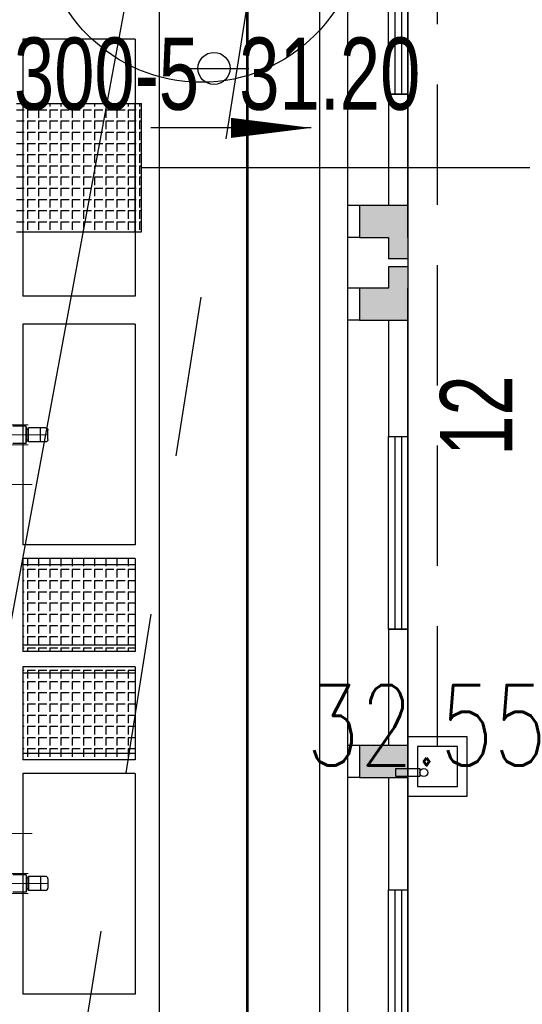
# Model space of a CAD drawing. Header units: millimetres. Extents: x 1371 to 38096, y 232 to 174236.
# Tile 56 of 84: x 19113.13 to 19119.39, y 87069.5 to 87081.77. Entities that reach past the tile are written whole.
import ezdxf

# ---------------------------------------------------------------- set-up
doc = ezdxf.new("R2010")
doc.units = ezdxf.units.MM
doc.header["$LTSCALE"] = 10
for name, pattern in [('CENTER', [50.800000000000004, 31.75, -6.35, 6.35, -6.35]), ('CONTINOUS', [0]), ('DASHED', [0.75, 0.5, -0.25]), ('X6', [2, 1, -1])]:
    doc.linetypes.add(name, pattern=pattern)
for name, color, linetype in [('00辅助-不打印', 241, 'Continuous'), ('0提标-单体内线', 31, 'Continuous'), ('0提标-单体编号-平面图', 3, 'Continuous'), ('0提标-管-放空管', 3, '放空管'), ('0提标-管-污水管标注', 2, 'CONTINOUS'), ('0提标-管-雨水连管', 3, 'DASHED'), ('DLSS', 30, 'Continuous'), ('GCD', 8, 'Continuous'), ('KZD', 1, 'Continuous'), ('LOCKUP', 7, 'Continuous'), ('LVTRY', 21, 'Continuous'), ('电力', 180, 'Continuous')]:
    doc.layers.add(name, color=color, linetype=linetype)
doc.layers.add('01', color=7, linetype='Continuous', lineweight=30)
doc.layers.add('02', color=1, linetype='CENTER', lineweight=5)
doc.styles.add('gx', font='txt', dxfattribs={"width": 0.75})
doc.styles.add('HZ', font='rs.shx', dxfattribs={"width": 0.8, "bigfont": 'hztxt.shx'})
doc.styles.add('SMEDI', font='smsim1.shx', dxfattribs={"width": 0.75, "bigfont": 'smfs.shx'})
doc.styles.add('SMEDI1', font='smsim.shx', dxfattribs={"width": 0.75, "bigfont": 'smfs.shx'})
doc.linetypes.add('放空管', pattern='A,0.8,-0.15,["FK",gx,S=0.1,R=0,X=-0.1,Y=-0.05],-0.1', length=1.05)
pattern_1 = [(2.197154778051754e-15, (-501.7121293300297, 20.98136594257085), (0, 0.1397), [0.1016, -0.0381]), (90, (-501.7121293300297, 20.98136594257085), (-0.1397, 8.554157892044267e-18), [0.1016, -0.0381])]

# ---------------------------------------------------------------- blocks, each defined once
blk = doc.blocks.new('*U325')
at = {"layer": 'DLSS', "color": 8, "linetype": 'X6', "ltscale": 0.2, "flags": 128}
blk.add_lwpolyline([(19103.917, 87005.20599999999), (19106.068, 87019.45599999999), (19111.658, 87054.70199999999), (19119.028, 87101.32800000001), (19123.154, 87141.485)], dxfattribs=at)
blk.add_lwpolyline([(19128.901, 86983.109, -0.0060076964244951), (19126.48173902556, 86983.88815086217, -0.0095959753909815), (19124.983, 86984.423, -0.0037721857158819), (19120.9144065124, 86985.99878390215, -0.0235094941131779), (19120.276, 86986.287, -0.0582437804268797), (19118.92156606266, 86987.18884642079, -0.0321175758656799), (19116.804, 86989.234, -0.0045114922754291), (19116.0439602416, 86990.08404408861, -0.0035329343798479), (19115.091, 86991.185, -0.0163191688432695), (19113.47308722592, 86993.21143858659, -0.0177274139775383), (19112.114, 86995.17399999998, -0.0721618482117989), (19111.05814796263, 86997.49979589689, -0.0436386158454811), (19110.243, 87001.63, -0.0158526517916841), (19109.99826999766, 87004.84674178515, -0.0456436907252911), (19110.051, 87005.968, -0.0043644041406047), (19110.64180693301, 87009.95959866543, -0.0014957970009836), (19112.502, 87021.585, -6.09135781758e-05), (19116.8898542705, 87048.47040330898, -0.0003605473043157), (19117.635, 87053.01199999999, -0.0007622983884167), (19118.14099731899, 87056.05324569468, 0.0001413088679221), (19120.891, 87072.45599999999, 0.0044629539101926), (19121.6660487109, 87077.3551093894, 0.0020080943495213), (19123.24749999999, 87088.2645), (19123.24749999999, 87088.2645), (19123.24749999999, 87088.2645), (19123.24749999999, 87088.2645)], format="xyb", dxfattribs=at)
at = {"layer": 'GCD', "linetype": 'Continuous', "ltscale": 0.3, "style": 'HZ', "width": 0.8}
blk.add_text('32.55', height=1, dxfattribs=at).set_placement((19116.69615178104, 87072.47658954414))
blk = doc.blocks.new('A$C4B842C2A')
at = {"layer": '00辅助-不打印'}
blk.add_lwpolyline([(0.001027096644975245, 16250.00113034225), (52850.00102709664, 16250.00113034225), (52850.00102709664, 250.0018932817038), (0.001027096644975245, 250.0018932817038)], close=True, dxfattribs=at)
at = {"layer": 'LVTRY'}
blk.add_lwpolyline([(35189.39282927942, 16400.00036740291), (35289.39282927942, 16400.00036740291), (35289.39282927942, 16100.00036740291), (35189.39282927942, 16100.00036740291)], close=True, dxfattribs=at)
blk.add_circle((35239.39282927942, 16450.00036740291), 50, dxfattribs=at)
blk = doc.blocks.new('$TCHSYS$WIN2D')
for p, q in [((-0.5, 0.5), (0.5, 0.5)), ((-0.5, 0.5), (-0.4999999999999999, -0.5)), ((0.5, 0.5), (0.4999999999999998, -0.5)), ((0.5, 0.1666666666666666), (-0.5, 0.1666666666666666)), ((0.5, -0.1666666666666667), (-0.5, -0.1666666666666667)), ((-0.4999999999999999, -0.5), (0.5, -0.5))]:
    blk.add_line(p, q)
blk = doc.blocks.new('A$C57FD7230')
at = {"layer": '01', "color": 5, "linetype": 'ByBlock', "lineweight": 30}
for p, q in [((562.4999999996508, 1131.450000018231), (677.4999999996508, 1131.450000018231)), ((532.4999999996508, 1101.450000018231), (532.4999999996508, 889.4500000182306)), ((532.4999999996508, 1041.450000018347), (707.4999999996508, 1041.450000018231)), ((707.4999999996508, 1101.450000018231), (707.4999999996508, 889.4500000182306)), ((512.4999999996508, 859.4500000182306), (512.4999999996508, 694.6688695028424)), ((512.4999999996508, 859.4500000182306), (727.4999999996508, 859.4500000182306)), ((532.4999999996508, 889.4500000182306), (707.4999999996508, 889.4500000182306)), ((532.4999999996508, 869.4500000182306), (532.4999999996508, 859.4500000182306)), ((532.4999999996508, 869.4500000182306), (707.4999999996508, 869.4500000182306)), ((552.4999999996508, 889.4500000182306), (552.4999999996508, 869.4500000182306)), ((687.4999999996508, 889.4500000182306), (687.4999999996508, 869.4500000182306)), ((707.4999999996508, 869.4500000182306), (707.4999999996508, 859.4500000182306)), ((727.4999999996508, 859.4500000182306), (727.4999999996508, 694.6688695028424))]:
    blk.add_line(p, q, dxfattribs=at)
for centre, start, end in [((562.4999999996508, 1101.450000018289), 90, 180), ((677.4999999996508, 1101.450000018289), 0, 90)]:
    blk.add_arc(centre, 30, start, end, dxfattribs=at)
at = {"layer": '02', "color": 5, "linetype": 'ByBlock', "lineweight": 5, "ltscale": 5}
for p, q in [((619.9999999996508, 198.4499999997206), (619.9999999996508, 1131.450000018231)), ((-2.328306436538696e-10, 934.7724131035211), (0, -7632.170022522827)), ((494.9999999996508, 340.0000000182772), (494.9999999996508, 887.4500000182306)), ((744.9999999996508, 340.0000000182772), (744.9999999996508, 887.4500000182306))]:
    blk.add_line(p, q, dxfattribs=at)
blk = doc.blocks.new('A$C586E4C5F')
at = {"layer": '0提标-单体内线'}
for points in [[(-22.7300000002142, 17.89999923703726), (-22.33000000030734, 17.89999923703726), (-22.33000000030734, 18.49999923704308), (-22.7300000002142, 18.49999923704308)], [(-22.33000000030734, 18.49999923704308), (-22.33000000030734, 18.2599992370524), (-22.06500000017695, 18.2599992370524), (-22.06500000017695, 18.49999923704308)], [(-21.69999999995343, 18.2599992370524), (-21.69999999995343, 18.49999923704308), (-21.96500000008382, 18.49999923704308), (-21.96500000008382, 18.2599992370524)], [(-21.69999999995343, 17.89999923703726), (-21.30000000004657, 17.89999923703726), (-21.30000000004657, 18.49999923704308), (-21.69999999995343, 18.49999923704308)], [(-16.00000000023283, 17.89999923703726), (-15.5999999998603, 17.89999923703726), (-15.5999999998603, 18.49999923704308), (-16.00000000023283, 18.49999923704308)]]:
    blk.add_hatch(color=256, dxfattribs=at).paths.add_polyline_path(points)
h = blk.add_hatch(dxfattribs=at)
h.set_pattern_fill('ANGLE', color=256, scale=0.02)
h.set_pattern_definition(pattern_1)
h.paths.add_polyline_path([(-22.4000000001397, 15.1799992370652), (-23.99999999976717, 15.1799992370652), (-23.99999999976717, 13.61999923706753), (-22.4000000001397, 13.61999923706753)])
h = blk.add_hatch(dxfattribs=at)
h.set_pattern_fill('ANGLE', color=256, scale=0.02)
h.set_pattern_definition(pattern_1)
h.paths.add_polyline_path([(-18.32999999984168, 15.09999923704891), (-17.17000000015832, 15.09999923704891), (-17.17000000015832, 13.69999923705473), (-18.32999999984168, 13.69999923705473)])
h = blk.add_hatch(dxfattribs=at)
h.set_pattern_fill('ANGLE', color=256, scale=0.02)
h.set_pattern_definition(pattern_1)
h.paths.add_polyline_path([(-16.9800000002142, 15.09999923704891), (-15.82000000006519, 15.09999923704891), (-15.82000000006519, 13.69999923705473), (-16.9800000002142, 13.69999923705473)])
for p, q in [((-22.7300000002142, 18.49999923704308), (-24.11499999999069, 18.49999923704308)), ((-24.11499999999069, 18.49999923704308), (-24.11499999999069, 18.2599992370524)), ((-22.33000000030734, 18.49999923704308), (-22.7300000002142, 18.49999923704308)), ((-22.7300000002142, 18.49999923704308), (-22.7300000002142, 17.89999923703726)), ((-22.33000000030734, 18.49999923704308), (-22.06500000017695, 18.49999923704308)), ((-22.06500000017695, 18.49999923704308), (-22.06500000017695, 18.2599992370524)), ((-21.96500000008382, 18.49999923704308), (-21.69999999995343, 18.49999923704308)), ((-21.96500000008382, 18.49999923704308), (-21.96500000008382, 18.2599992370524)), ((-21.30000000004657, 18.49999923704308), (-21.69999999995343, 18.49999923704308)), ((-21.30000000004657, 17.89999923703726), (-21.30000000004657, 18.49999923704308)), ((-19.8499999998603, 18.49999923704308), (-21.30000000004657, 18.49999923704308)), ((-19.8499999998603, 18.2599992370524), (-19.8499999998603, 18.49999923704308)), ((-16.00000000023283, 18.49999923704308), (-17.44999999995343, 18.49999923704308)), ((-17.44999999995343, 18.49999923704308), (-17.44999999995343, 18.2599992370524)), ((-15.5999999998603, 18.49999923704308), (-16.00000000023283, 18.49999923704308)), ((-16.00000000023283, 18.49999923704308), (-16.00000000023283, 17.89999923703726)), ((-15.5999999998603, 17.89999923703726), (-15.5999999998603, 18.49999923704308)), ((-14.19999999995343, 18.49999923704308), (-15.5999999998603, 18.49999923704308)), ((-14.19999999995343, 18.2599992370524), (-14.19999999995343, 18.49999923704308)), ((-24.11499999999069, 18.2599992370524), (-22.7300000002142, 18.2599992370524)), ((-22.33000000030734, 17.89999923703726), (-22.33000000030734, 18.2599992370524)), ((-22.33000000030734, 18.2599992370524), (-22.06500000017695, 18.2599992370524)), ((-21.96500000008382, 18.2599992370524), (-21.69999999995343, 18.2599992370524)), ((-21.69999999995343, 18.2599992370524), (-21.69999999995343, 17.89999923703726)), ((-21.30000000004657, 18.2599992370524), (-19.8499999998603, 18.2599992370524)), ((-17.44999999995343, 18.2599992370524), (-16.00000000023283, 18.2599992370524)), ((-15.5999999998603, 18.2599992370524), (-14.19999999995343, 18.2599992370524)), ((-22.7300000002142, 17.89999923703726), (-22.7300000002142, 17.74999923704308)), ((-22.7300000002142, 17.89999923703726), (-22.33000000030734, 17.89999923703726)), ((-22.33000000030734, 17.89999923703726), (-22.33000000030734, 17.74999923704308)), ((-21.69999999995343, 17.89999923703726), (-21.69999999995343, 17.74999923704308)), ((-21.69999999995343, 17.89999923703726), (-21.30000000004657, 17.89999923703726)), ((-21.30000000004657, 17.89999923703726), (-21.30000000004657, 17.74999923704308)), ((-16.00000000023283, 17.89999923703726), (-16.00000000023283, 17.74999923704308)), ((-16.00000000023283, 17.89999923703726), (-15.5999999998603, 17.89999923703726)), ((-15.5999999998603, 17.89999923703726), (-15.5999999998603, 17.74999923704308)), ((-50.49999999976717, 17.74999923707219), (-2.649999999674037, 17.74999923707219)), ((-41.4000000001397, 17.39999923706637), (-2.649999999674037, 17.39999923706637)), ((-41.4000000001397, 15.39999923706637), (-4.649999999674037, 15.39999923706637)), ((-24.80000000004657, 15.09999923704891), (-24.80000000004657, 13.69999923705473)), ((-24.80000000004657, 15.09999923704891), (-21.5999999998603, 15.09999923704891)), ((-23.99999999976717, 13.61999923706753), (-23.99999999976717, 15.1799992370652)), ((-22.4000000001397, 15.1799992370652), (-23.99999999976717, 15.1799992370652)), ((-22.4000000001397, 15.09999923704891), (-23.99999999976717, 15.09999923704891)), ((-22.4000000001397, 13.61999923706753), (-22.4000000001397, 15.1799992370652)), ((-21.5999999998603, 15.09999923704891), (-21.5999999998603, 13.69999923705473)), ((-21.24999999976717, 15.09999923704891), (-21.24999999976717, 13.69999923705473)), ((-21.24999999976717, 15.09999923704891), (-18.49999999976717, 15.09999923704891)), ((-18.49999999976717, 15.09999923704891), (-18.49999999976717, 13.69999923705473)), ((-18.32999999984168, 15.09999923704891), (-18.32999999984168, 13.69999923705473)), ((-18.32999999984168, 15.09999923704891), (-17.17000000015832, 15.09999923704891)), ((-18.24999999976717, 15.09999923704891), (-18.24999999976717, 13.69999923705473)), ((-17.24999999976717, 15.09999923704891), (-17.24999999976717, 13.69999923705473)), ((-17.17000000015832, 15.09999923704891), (-17.17000000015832, 13.69999923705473)), ((-16.9800000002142, 15.09999923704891), (-16.9800000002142, 13.69999923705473)), ((-16.9800000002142, 15.09999923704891), (-15.82000000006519, 15.09999923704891)), ((-16.9000000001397, 15.09999923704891), (-16.9000000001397, 13.69999923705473)), ((-15.9000000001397, 15.09999923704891), (-15.9000000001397, 13.69999923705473)), ((-15.9000000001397, 15.09999923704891), (-15.9000000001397, 13.69999923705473)), ((-15.82000000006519, 15.09999923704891), (-15.82000000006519, 13.69999923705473)), ((-15.6500000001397, 15.09999923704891), (-15.6500000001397, 13.69999923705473)), ((-15.6500000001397, 15.09999923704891), (-12.9000000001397, 15.09999923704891)), ((-12.9000000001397, 15.09999923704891), (-12.9000000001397, 13.69999923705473)), ((-24.80000000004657, 13.69999923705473), (-21.5999999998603, 13.69999923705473)), ((-23.99999999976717, 13.69999923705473), (-22.4000000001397, 13.69999923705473)), ((-21.24999999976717, 13.69999923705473), (-18.49999999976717, 13.69999923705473)), ((-18.32999999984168, 13.69999923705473), (-17.17000000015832, 13.69999923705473)), ((-16.9800000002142, 13.69999923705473), (-15.82000000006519, 13.69999923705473)), ((-15.6500000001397, 13.69999923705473), (-12.9000000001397, 13.69999923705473))]:
    blk.add_line(p, q, dxfattribs=at)
at = {"layer": '0提标-单体内线', "const_width": 0.035}
blk.add_lwpolyline([(1.959999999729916, 16.49999957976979), (-50.65999999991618, 16.49999957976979)], dxfattribs=at)
at = {"layer": 'KZD'}
blk.add_lwpolyline([(-50.9000000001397, 17.34999938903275), (-50.9000000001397, 18.49999923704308), (-2.649999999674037, 18.49999923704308), (-2.649999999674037, 2.499999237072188), (-50.9000000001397, 2.5), (-50.9000000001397, 15.84999938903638)], dxfattribs=at)
at = {"layer": '0提标-单体内线', "xscale": 2.4, "yscale": 0.24, "zscale": -2.4, "rotation": 180}
for p in [(-25.31500000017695, 18.37999923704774), (-18.6500000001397, 18.37999923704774), (-13.00000000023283, 18.37999923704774)]:
    blk.add_blockref('$TCHSYS$WIN2D', p, dxfattribs=at)
at = {"layer": '0提标-单体内线', "yscale": 0.001, "zscale": 0.001}
for p, xscale in [((-19.24999999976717, 12.87999923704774), -0.001), ((-14.9000000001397, 12.87999923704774), 0.001)]:
    blk.add_blockref('A$C57FD7230', p, dxfattribs=dict(at, xscale=xscale))
blk = doc.blocks.new('*U324')
at = {"layer": '0提标-单体编号-平面图', "ltscale": 0.3}
blk.add_circle((19115.39182467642, 87082.98899644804), 2, dxfattribs=at)
at = {"layer": '0提标-管-放空管', "ltscale": 0.3}
blk.add_line((19114.64592477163, 87079.92551047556), (19119.9659247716, 87079.92551047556), dxfattribs=at)
at = {"layer": '0提标-管-污水管标注', "ltscale": 0.4}
for p, q in [((19115.11381292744, 87081.16217023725, 32.574), (19115.98425490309, 87081.16217023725, 32.574)), ((19116.76266273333, 87080.42108515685), (19114.76266273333, 87080.42108515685))]:
    blk.add_line(p, q, dxfattribs=at)
blk.add_lwpolyline([(19116.76266273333, 87080.42108515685, 0, 0.25, 0), (19115.76266273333, 87080.42108515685, 0, 0, 0)], format="xyseb", dxfattribs=at)
blk.add_circle((19115.54903391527, 87081.16217023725, 32.574), 0.2, dxfattribs=at)
at = {"layer": '0提标-管-雨水连管', "ltscale": 0.3}
blk.add_line((19118.33592477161, 87072.71165855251), (19118.33592553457, 87084.3116585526), dxfattribs=at)
at = {"layer": '0提标-管-雨水连管', "color": 7, "linetype": 'CONTINOUS', "ltscale": 0.3}
for points in [[(19117.96592477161, 87072.09165855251), (19118.70592477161, 87072.09165855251), (19118.70592477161, 87072.8316585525), (19117.96592477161, 87072.8316585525)], [(19118.08592477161, 87072.21165855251), (19118.58592477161, 87072.21165855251), (19118.58592477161, 87072.71165855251), (19118.08592477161, 87072.71165855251)]]:
    blk.add_lwpolyline(points, close=True, dxfattribs=at)
at = {"layer": '电力', "linetype": 'Continuous', "elevation": 32.574, "flags": 128}
blk.add_lwpolyline([(19121.568, 87124.96800000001), (19119.776, 87121.532), (19116.697, 87094.161), (19111.16, 87064.275), (19105.397, 87025.46599999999), (19103.638, 87004.906), (19103.27368891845, 87000.68085578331), (19103.27368891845, 87000.68085578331), (19103.27368891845, 87000.68085578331), (19103.27368891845, 87000.68085578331), (19103.27368891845, 87000.68085578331)], dxfattribs=at)
at = {"ltscale": 0.3, "rotation": 270}
blk.add_blockref('A$C586E4C5F', (19099.46592553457, 87056.7255104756), dxfattribs=at)
at = {"layer": '00辅助-不打印', "ltscale": 0.3, "xscale": 0.001, "yscale": 0.001, "zscale": 0.001, "rotation": 270}
blk.add_blockref('A$C4B842C2A', (19101.71592364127, 87107.62551150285), dxfattribs=at)
at = {"layer": '0提标-管-污水管标注', "ltscale": 0.4, "style": 'SMEDI1', "width": 0.75}
blk.add_text('DN300-5  31.20', height=0.9, dxfattribs=at).set_placement((19111.75019400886, 87080.64677348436, 65.148))
at = {"layer": '0提标-管-雨水连管', "color": 3, "ltscale": 0.3, "style": 'SMEDI', "width": 0.75}
blk.add_text('12', height=0.9, rotation=89.99999623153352, dxfattribs=at).set_placement((19119.26868359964, 87076.33366185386))
blk = doc.blocks.new('*U327')
at = {"layer": 'LOCKUP', "ltscale": 0.3}
for name in ['*U324', '*U325']:
    blk.add_blockref(name, (0, 0), dxfattribs=at)

msp = doc.modelspace()

# ---------------------------------------------------------------- block references
at = {"layer": 'LOCKUP', "ltscale": 0.3}
msp.add_blockref('*U327', (0, 0), dxfattribs=at)

doc.saveas('drawing.dxf')
